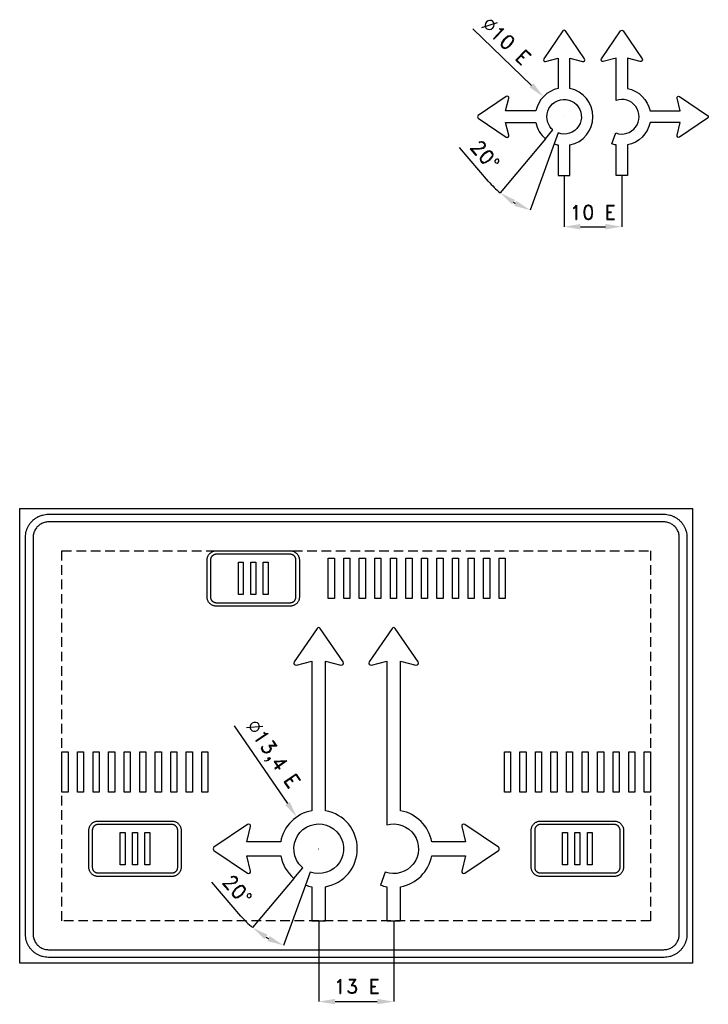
# Model space of a CAD drawing. Header units: millimetres. Extents: x 951 to 12865, y 1589 to 7376.
# Tile 1 of 2: x 951 to 4532, y 2254 to 7376. Entities that reach past the tile are written whole.
import ezdxf

# ---------------------------------------------------------------- set-up
doc = ezdxf.new("R2010")
doc.units = ezdxf.units.MM
doc.header["$LTSCALE"] = 5
doc.linetypes.add('ČÁRKOVANÁX2', pattern=[1.5, 1, -0.5])
doc.layers.add('Kóty', color=2, linetype='Continuous')
doc.layers.add('Značka', color=7, linetype='Continuous')
doc.styles.get("Standard").update_dxf_attribs({"font": 'romand.shx', "height": 75})
doc.dimstyles.get("Standard").update_dxf_attribs({"dimtxt": 75, "dimasz": 85, "dimexe": 0.18, "dimexo": 0.0625, "dimgap": 37.5, "dimtad": 1, "dimdec": 0, "dimzin": 0, "dimdsep": 46, "dimtxsty": 'Standard', "dimcen": 0.09, "dimadec": 0, "dimazin": 0, "dimtfac": 1, "dimtdec": 0, "dimtofl": 0, "dimtmove": 0, "dimatfit": 3, "dimfxl": 1, "dimtolj": 1, "dimtzin": 0, "dimarcsym": 0})

# ---------------------------------------------------------------- blocks, each defined once
blk = doc.blocks.new('*D11')
at = {"layer": 'Defpoints', "color": 0, "transparency": 16777216}
for p in [(2423.1, 2964.1), (2461.9, 2941.7), (2376.8, 2909), (2437.3, 2874.1), (2266, 2585)]:
    blk.add_point(p, dxfattribs=at)
at = {"layer": 'Kóty', "color": 0, "lineweight": -2, "transparency": 16777216}
for p, q in [((2101.7, 2712.9), (1949.7, 2888.4)), ((2376.8, 2908.9), (2162.1, 2653.1)), ((2437.3, 2874), (2323, 2560.2))]:
    blk.add_line(p, q, dxfattribs=at)
for start, end in [(220.8848, 230), (239.1152, 240.8848)]:
    blk.add_arc((2506, 3062.9), 534.9, start, end, dxfattribs=at)
at = {"layer": 'Kóty', "color": 0, "transparency": 16777216}
for points in [[(2223.3, 2592.4), (2239.7, 2615.5), (2162.2, 2653.2)], [(2251.7, 2608.6), (2239.9, 2582.8), (2323.1, 2560.4)]]:
    blk.add_solid(points, dxfattribs=at)
at = {"layer": 'Kóty', "color": 0, "transparency": 16777216, "insert": (2082.4, 2849.7), "char_height": 75, "attachment_point": 5, "rotation": 310.8848}
blk.add_mtext('\\A1;20°', dxfattribs=at)
blk = doc.blocks.new('*D12')
at = {"layer": 'Defpoints', "color": 0, "transparency": 16777216}
for p in [(3724.5, 6801.9), (3751.5, 6786.2), (3685.9, 6755.9), (3731, 6729.9), (3550.3, 6408.8)]:
    blk.add_point(p, dxfattribs=at)
at = {"layer": 'Kóty', "color": 0, "lineweight": -2, "transparency": 16777216}
for p, q in [((3389.6, 6534.5), (3238.6, 6710.9)), ((3685.9, 6755.9), (3449.9, 6474.6)), ((3731, 6729.8), (3605.4, 6384.8))]:
    blk.add_line(p, q, dxfattribs=at)
for start, end in [(220.57, 230), (239.43, 240.57)]:
    blk.add_arc((3782.3, 6870.8), 517, start, end, dxfattribs=at)
at = {"layer": 'Kóty', "color": 0, "transparency": 16777216}
for points in [[(3511.2, 6414.1), (3527.5, 6437.2), (3450, 6474.7)], [(3534.2, 6433.4), (3522.4, 6407.6), (3605.5, 6385)]]:
    blk.add_solid(points, dxfattribs=at)
at = {"layer": 'Kóty', "color": 0, "transparency": 16777216, "insert": (3371.1, 6671.5), "char_height": 75, "attachment_point": 5, "rotation": 310.57}
blk.add_mtext('\\A1;20°', dxfattribs=at)

msp = doc.modelspace()

# ---------------------------------------------------------------- linework, layer by layer
at = {"layer": 'Kóty'}
for p, q in [((3307.6, 7328.3), (3613.1, 7033.9)), ((3782.2, 6870.8), (3782.4, 6870.8)), ((3782.3, 6870.7), (3782.3, 6870.9)), ((3782.3, 6564.8), (3782.3, 6298.6)), ((4082.3, 6564.8), (4082.3, 6298.6)), ((3867.3, 6298.8), (3997.3, 6298.8)), ((2066.2, 3702.6), (2343.6, 3298.3)), ((2505.9, 3062.9), (2506.1, 3062.9)), ((2506, 3062.9), (2506, 3063)), ((2506, 2687.9), (2506, 2267.8)), ((2896, 2687.9), (2896, 2267.8)), ((2591, 2267.9), (2811, 2267.9))]:
    msp.add_line(p, q, dxfattribs=at)
for points in [[(3622.9, 7044.1), (3603.3, 7023.7), (3674.3, 6974.9)], [(3867.3, 6313), (3867.3, 6284.6), (3782.3, 6298.8)], [(3997.3, 6313), (3997.3, 6284.6), (4082.3, 6298.8)], [(2355.3, 3306.4), (2331.9, 3290.3), (2391.9, 3228.4)], [(2591, 2282.1), (2591, 2253.8), (2506, 2267.9)], [(2811, 2282.1), (2811, 2253.8), (2896, 2267.9)]]:
    msp.add_solid(points, dxfattribs=at)
at = {"layer": 'Značka', "color": 5}
for points in [[(3697.5, 6840.8, -4.461964), (3751.5, 6786.2), (3731, 6729.9, 0.036944), (3752.3, 6723.8), (3752.3, 6564.8), (3812.3, 6564.8), (3812.3, 6723.8, 0.816497), (3812.3, 7017.8), (3812.3, 7175.1), (3878.8, 7158.2, 0.689385), (3888, 7171.3), (3789.4, 7317, 0.530846), (3775.2, 7317), (3676.7, 7171.3, 0.689385), (3685.9, 7158.2), (3752.3, 7175.1), (3752.3, 7017.8, 0.300614), (3635.4, 6900.8), (3478, 6900.8), (3494.9, 6967.3, 0.689385), (3481.8, 6976.5), (3336.1, 6877.9, 0.530846), (3336.1, 6863.7), (3481.8, 6765.1, 0.689385), (3494.9, 6774.4), (3478, 6840.8), (3635.4, 6840.8), (3635.4, 6840.8, 0.16942), (3685.9, 6755.9), (3724.5, 6801.9, -0.134), (3697.5, 6840.8)], [(1101, 2497.9), (1100.5, 2497.9), (1100.1, 2498, -0.03218), (1084.6, 2499, -0.035443), (1069.4, 2502.2, -0.036267), (1054.6, 2507.2, -0.034421), (1040.7, 2514.2, -0.033721), (1027.8, 2522.8, -0.034085), (1016.2, 2533.1, -0.034209), (1005.9, 2544.7, -0.034229), (997.3, 2557.7, -0.034044), (990.3, 2571.6, -0.033412), (985.3, 2586.3, -0.034127), (982.1, 2601.5, -0.036745), (981, 2617), (981, 2617.5), (981, 2617.9), (981, 4682.9), (981, 4683.4), (981, 4683.9, -0.03218), (982.1, 4699.4, -0.035443), (985.3, 4714.6, -0.036267), (990.3, 4729.3, -0.034421), (997.3, 4743.2, -0.033721), (1005.9, 4756.2, -0.034085), (1016.2, 4767.8, -0.034209), (1027.8, 4778.1, -0.034229), (1040.7, 4786.7, -0.034044), (1054.6, 4793.7, -0.033412), (1069.4, 4798.7, -0.034127), (1084.6, 4801.9, -0.036745), (1100.1, 4802.9), (1100.5, 4802.9), (1101, 4802.9), (4301, 4802.9), (4301.5, 4802.9), (4302, 4802.9, -0.03218), (4317.5, 4801.9, -0.035443), (4332.7, 4798.7, -0.036267), (4347.4, 4793.7, -0.034421), (4361.3, 4786.7, -0.033721), (4374.2, 4778.1, -0.034085), (4385.9, 4767.8, -0.034209), (4396.2, 4756.2, -0.034229), (4404.8, 4743.2, -0.034044), (4411.7, 4729.3, -0.033412), (4416.8, 4714.6, -0.034127), (4420, 4699.4, -0.036745), (4421, 4683.9), (4421, 4683.4), (4421, 4682.9), (4421, 2617.9), (4421, 2617.5), (4421, 2617, -0.03218), (4419.9, 2601.5, -0.035443), (4416.8, 2586.3, -0.036267), (4411.8, 2571.6, -0.034421), (4404.8, 2557.7, -0.033721), (4396.2, 2544.7, -0.034085), (4385.9, 2533.1, -0.034209), (4374.2, 2522.8, -0.034229), (4361.3, 2514.2, -0.034044), (4347.4, 2507.2, -0.033412), (4332.7, 2502.2, -0.034127), (4317.4, 2499, -0.036745), (4302, 2498), (4301.5, 2497.9), (4301, 2497.9), (1101, 2497.9)], [(1101, 2537.9), (4301, 2537.9), (4301.3, 2537.9), (4301.6, 2537.9, 0.03218), (4312, 2538.7, 0.035443), (4322.1, 2540.8, 0.036267), (4331.9, 2544.1, 0.034421), (4341.2, 2548.8, 0.033721), (4349.8, 2554.5, 0.034085), (4357.6, 2561.4, 0.034209), (4364.5, 2569.1, 0.034229), (4370.2, 2577.8, 0.034044), (4374.8, 2587, 0.033412), (4378.2, 2596.8, 0.034127), (4380.3, 2607, 0.036745), (4381, 2617.3), (4381, 2617.6), (4381, 2617.9), (4381, 4682.9), (4381, 4683.3), (4381, 4683.6, 0.03218), (4380.3, 4693.9, 0.035443), (4378.2, 4704.1, 0.036267), (4374.9, 4713.9, 0.034421), (4370.2, 4723.1, 0.033721), (4364.4, 4731.8, 0.034085), (4357.6, 4739.5, 0.034209), (4349.8, 4746.4, 0.034229), (4341.2, 4752.1, 0.034044), (4331.9, 4756.8, 0.033412), (4322.1, 4760.1, 0.034127), (4312, 4762.3, 0.036745), (4301.6, 4762.9), (4301.3, 4762.9), (4301, 4762.9), (1101, 4762.9), (1100.7, 4762.9), (1100.4, 4762.9, 0.03218), (1090.1, 4762.2, 0.035443), (1079.9, 4760.1, 0.036267), (1070.1, 4756.8, 0.034421), (1060.8, 4752.1, 0.033721), (1052.2, 4746.4, 0.034085), (1044.5, 4739.5, 0.034209), (1037.6, 4731.8, 0.034229), (1031.8, 4723.1, 0.034044), (1027.2, 4713.9, 0.033412), (1023.9, 4704.1, 0.034127), (1021.7, 4693.9, 0.036745), (1021, 4683.6), (1021, 4683.3), (1021, 4682.9), (1021, 2617.9), (1021, 2617.6), (1021, 2617.3, 0.03218), (1021.7, 2607, 0.035443), (1023.9, 2596.8, 0.036267), (1027.2, 2587, 0.034421), (1031.8, 2577.8, 0.033721), (1037.6, 2569.1, 0.034085), (1044.5, 2561.4, 0.034209), (1052.2, 2554.5, 0.034229), (1060.8, 2548.8, 0.034044), (1070.1, 2544.1, 0.033412), (1079.9, 2540.8, 0.034127), (1090.1, 2538.6, 0.036745), (1100.4, 2537.9), (1100.7, 2537.9), (1101, 2537.9)], [(1973.6, 4324.9), (1973.4, 4324.9), (1973.2, 4324.9, -0.03218), (1967, 4325.4, -0.035443), (1960.9, 4326.6, -0.036267), (1955, 4328.6, -0.034421), (1949.4, 4331.4, -0.033721), (1944.3, 4334.9, -0.034085), (1939.6, 4339, -0.034209), (1935.5, 4343.7, -0.034229), (1932, 4348.8, -0.034044), (1929.3, 4354.4, -0.033412), (1927.3, 4360.3, -0.034127), (1926, 4366.4, -0.036745), (1925.6, 4372.6), (1925.6, 4372.8), (1925.6, 4372.9), (1925.6, 4564.9), (1925.6, 4565.1), (1925.6, 4565.3, -0.03218), (1926, 4571.5, -0.035443), (1927.3, 4577.6, -0.036267), (1929.2, 4583.5, -0.034421), (1932, 4589.1, -0.033721), (1935.5, 4594.2, -0.034085), (1939.6, 4598.9, -0.034209), (1944.3, 4603, -0.034229), (1949.4, 4606.5, -0.034044), (1955, 4609.2, -0.033412), (1960.9, 4611.2, -0.034127), (1967, 4612.5, -0.036745), (1973.2, 4612.9), (1973.4, 4612.9), (1973.6, 4612.9), (2357.6, 4612.9), (2357.7, 4612.9), (2357.9, 4612.9, -0.03218), (2364.1, 4612.5, -0.035443), (2370.2, 4611.2, -0.036267), (2376.1, 4609.3, -0.034421), (2381.7, 4606.5, -0.033721), (2386.8, 4603, -0.034085), (2391.5, 4598.9, -0.034209), (2395.6, 4594.2, -0.034229), (2399.1, 4589.1, -0.034044), (2401.8, 4583.5, -0.033412), (2403.8, 4577.6, -0.034127), (2405.1, 4571.5, -0.036745), (2405.5, 4565.3), (2405.5, 4565.1), (2405.5, 4564.9), (2405.5, 4372.9), (2405.5, 4372.8), (2405.5, 4372.6, -0.03218), (2405.1, 4366.4, -0.035443), (2403.8, 4360.3, -0.036267), (2401.9, 4354.4, -0.034421), (2399.1, 4348.8, -0.033721), (2395.6, 4343.7, -0.034085), (2391.5, 4339, -0.034209), (2386.8, 4334.9, -0.034229), (2381.7, 4331.4, -0.034044), (2376.1, 4328.7, -0.033412), (2370.2, 4326.6, -0.034127), (2364.1, 4325.4, -0.036745), (2357.9, 4324.9), (2357.7, 4324.9), (2357.6, 4324.9), (1973.6, 4324.9)], [(1973.6, 4342.9), (2357.6, 4342.9), (2357.7, 4342.9), (2357.8, 4342.9, 0.03218), (2361.7, 4343.2, 0.035443), (2365.5, 4344, 0.036267), (2369.1, 4345.3, 0.034421), (2372.6, 4347, 0.033721), (2375.9, 4349.2, 0.034085), (2378.8, 4351.7, 0.034209), (2381.3, 4354.6, 0.034229), (2383.5, 4357.9, 0.034044), (2385.2, 4361.4, 0.033412), (2386.5, 4365, 0.034127), (2387.3, 4368.8, 0.036745), (2387.5, 4372.7), (2387.5, 4372.8), (2387.5, 4372.9), (2387.5, 4564.9), (2387.5, 4565.1), (2387.5, 4565.2, 0.03218), (2387.3, 4569.1, 0.035443), (2386.5, 4572.9, 0.036267), (2385.2, 4576.5, 0.034421), (2383.5, 4580, 0.033721), (2381.3, 4583.2, 0.034085), (2378.8, 4586.2, 0.034209), (2375.9, 4588.7, 0.034229), (2372.6, 4590.9, 0.034044), (2369.1, 4592.6, 0.033412), (2365.5, 4593.9, 0.034127), (2361.7, 4594.7, 0.036745), (2357.8, 4594.9), (2357.7, 4594.9), (2357.6, 4594.9), (1973.6, 4594.9), (1973.4, 4594.9), (1973.3, 4594.9, 0.03218), (1969.4, 4594.7, 0.035443), (1965.6, 4593.9, 0.036267), (1962, 4592.6, 0.034421), (1958.5, 4590.9, 0.033721), (1955.2, 4588.7, 0.034085), (1952.3, 4586.2, 0.034209), (1949.8, 4583.2, 0.034229), (1947.6, 4580, 0.034044), (1945.9, 4576.5, 0.033412), (1944.6, 4572.9, 0.034127), (1943.8, 4569.1, 0.036745), (1943.6, 4565.2), (1943.6, 4565.1), (1943.6, 4564.9), (1943.6, 4372.9), (1943.6, 4372.8), (1943.6, 4372.7, 0.03218), (1943.8, 4368.8, 0.035443), (1944.6, 4365, 0.036267), (1945.9, 4361.3, 0.034421), (1947.6, 4357.9, 0.033721), (1949.8, 4354.6, 0.034085), (1952.3, 4351.7, 0.034209), (1955.2, 4349.2, 0.034229), (1958.5, 4347, 0.034044), (1962, 4345.3, 0.033412), (1965.6, 4344, 0.034127), (1969.4, 4343.2, 0.036745), (1973.3, 4342.9), (1973.4, 4342.9), (1973.6, 4342.9)], [(2860, 3186.8, -1.37897), (2851.9, 2941.7), (2827.3, 2874.1, 0.042273), (2860, 2865.2), (2860, 2687.9), (2932, 2687.9), (2932, 2865.2, 0.312254), (3093.8, 3026.9), (3270.2, 3026.9), (3249.9, 2947.2, 0.689385), (3265.6, 2936.1), (3440.5, 3054.4, 0.530846), (3440.5, 3071.5), (3265.6, 3189.8, 0.689385), (3249.9, 3178.7), (3270.2, 3098.9), (3093.8, 3098.9, 0.312254), (2932, 3260.7), (2932, 4039.1), (3011.8, 4018.8, 0.689385), (3022.8, 4034.6), (2904.5, 4209.4, 0.530846), (2887.5, 4209.4), (2769.2, 4034.6, 0.689385), (2780.3, 4018.8), (2860, 4039.1), (2860, 3186.8)], [(1358.7, 2918.9), (1358.5, 2918.9), (1358.3, 2918.9, -0.03218), (1352.1, 2919.4, -0.035443), (1346, 2920.6, -0.036267), (1340.1, 2922.6, -0.034421), (1334.6, 2925.4, -0.033721), (1329.4, 2928.9, -0.034085), (1324.7, 2933, -0.034209), (1320.6, 2937.7, -0.034229), (1317.2, 2942.8, -0.034044), (1314.4, 2948.4, -0.033412), (1312.4, 2954.3, -0.034127), (1311.1, 2960.4, -0.036745), (1310.7, 2966.6), (1310.7, 2966.8), (1310.7, 2966.9), (1310.7, 3158.9), (1310.7, 3159.1), (1310.7, 3159.3, -0.03218), (1311.1, 3165.5, -0.035443), (1312.4, 3171.6, -0.036267), (1314.4, 3177.5, -0.034421), (1317.2, 3183.1, -0.033721), (1320.6, 3188.2, -0.034085), (1324.7, 3192.9, -0.034209), (1329.4, 3197, -0.034229), (1334.6, 3200.5, -0.034044), (1340.1, 3203.2, -0.033412), (1346, 3205.2, -0.034127), (1352.1, 3206.5, -0.036745), (1358.3, 3206.9), (1358.5, 3206.9), (1358.7, 3206.9), (1742.7, 3206.9), (1742.8, 3206.9), (1743, 3206.9, -0.03218), (1749.2, 3206.5, -0.035443), (1755.3, 3205.2, -0.036267), (1761.2, 3203.3, -0.034421), (1766.8, 3200.5, -0.033721), (1771.9, 3197, -0.034085), (1776.6, 3192.9, -0.034209), (1780.7, 3188.2, -0.034229), (1784.2, 3183.1, -0.034044), (1786.9, 3177.5, -0.033412), (1789, 3171.6, -0.034127), (1790.2, 3165.5, -0.036745), (1790.7, 3159.3), (1790.7, 3159.1), (1790.7, 3158.9), (1790.7, 2966.9), (1790.7, 2966.8), (1790.7, 2966.6, -0.03218), (1790.2, 2960.4, -0.035443), (1789, 2954.3, -0.036267), (1787, 2948.4, -0.034421), (1784.2, 2942.8, -0.033721), (1780.7, 2937.7, -0.034085), (1776.6, 2933, -0.034209), (1771.9, 2928.9, -0.034229), (1766.8, 2925.4, -0.034044), (1761.2, 2922.7, -0.033412), (1755.3, 2920.6, -0.034127), (1749.2, 2919.4, -0.036745), (1743, 2918.9), (1742.8, 2918.9), (1742.7, 2918.9), (1358.7, 2918.9)], [(1358.7, 2918.9), (1358.5, 2918.9), (1358.3, 2918.9, -0.03218), (1352.1, 2919.4, -0.035443), (1346, 2920.6, -0.036267), (1340.1, 2922.6, -0.034421), (1334.6, 2925.4, -0.033721), (1329.4, 2928.9, -0.034085), (1324.7, 2933, -0.034209), (1320.6, 2937.7, -0.034229), (1317.2, 2942.8, -0.034044), (1314.4, 2948.4, -0.033412), (1312.4, 2954.3, -0.034127), (1311.1, 2960.4, -0.036745), (1310.7, 2966.6), (1310.7, 2966.8), (1310.7, 2966.9), (1310.7, 3158.9), (1310.7, 3159.1), (1310.7, 3159.3, -0.03218), (1311.1, 3165.5, -0.035443), (1312.4, 3171.6, -0.036267), (1314.4, 3177.5, -0.034421), (1317.2, 3183.1, -0.033721), (1320.6, 3188.2, -0.034085), (1324.7, 3192.9, -0.034209), (1329.4, 3197, -0.034229), (1334.6, 3200.5, -0.034044), (1340.1, 3203.2, -0.033412), (1346, 3205.2, -0.034127), (1352.1, 3206.5, -0.036745), (1358.3, 3206.9), (1358.5, 3206.9), (1358.7, 3206.9), (1742.7, 3206.9), (1742.8, 3206.9), (1743, 3206.9, -0.03218), (1749.2, 3206.5, -0.035443), (1755.3, 3205.2, -0.036267), (1761.2, 3203.3, -0.034421), (1766.8, 3200.5, -0.033721), (1771.9, 3197, -0.034085), (1776.6, 3192.9, -0.034209), (1780.7, 3188.2, -0.034229), (1784.2, 3183.1, -0.034044), (1786.9, 3177.5, -0.033412), (1789, 3171.6, -0.034127), (1790.2, 3165.5, -0.036745), (1790.7, 3159.3), (1790.7, 3159.1), (1790.7, 3158.9), (1790.7, 2966.9), (1790.7, 2966.8), (1790.7, 2966.6, -0.03218), (1790.2, 2960.4, -0.035443), (1789, 2954.3, -0.036267), (1787, 2948.4, -0.034421), (1784.2, 2942.8, -0.033721), (1780.7, 2937.7, -0.034085), (1776.6, 2933, -0.034209), (1771.9, 2928.9, -0.034229), (1766.8, 2925.4, -0.034044), (1761.2, 2922.7, -0.033412), (1755.3, 2920.6, -0.034127), (1749.2, 2919.4, -0.036745), (1743, 2918.9), (1742.8, 2918.9), (1742.7, 2918.9), (1358.7, 2918.9)], [(1358.7, 2936.9), (1742.7, 2936.9), (1742.8, 2936.9), (1742.9, 2936.9, 0.03218), (1746.8, 2937.2, 0.035443), (1750.6, 2938, 0.036267), (1754.3, 2939.3, 0.034421), (1757.7, 2941, 0.033721), (1761, 2943.2, 0.034085), (1763.9, 2945.7, 0.034209), (1766.4, 2948.6, 0.034229), (1768.6, 2951.9, 0.034044), (1770.3, 2955.4, 0.033412), (1771.6, 2959, 0.034127), (1772.4, 2962.8, 0.036745), (1772.7, 2966.7), (1772.7, 2966.8), (1772.7, 2966.9), (1772.7, 3158.9), (1772.7, 3159.1), (1772.7, 3159.2, 0.03218), (1772.4, 3163.1, 0.035443), (1771.6, 3166.9, 0.036267), (1770.4, 3170.5, 0.034421), (1768.6, 3174, 0.033721), (1766.4, 3177.2, 0.034085), (1763.9, 3180.2, 0.034209), (1761, 3182.7, 0.034229), (1757.7, 3184.9, 0.034044), (1754.3, 3186.6, 0.033412), (1750.6, 3187.9, 0.034127), (1746.8, 3188.7, 0.036745), (1742.9, 3188.9), (1742.8, 3188.9), (1742.7, 3188.9), (1358.7, 3188.9), (1358.5, 3188.9), (1358.4, 3188.9, 0.03218), (1354.6, 3188.7, 0.035443), (1350.7, 3187.9, 0.036267), (1347.1, 3186.6, 0.034421), (1343.6, 3184.9, 0.033721), (1340.4, 3182.7, 0.034085), (1337.4, 3180.2, 0.034209), (1334.9, 3177.2, 0.034229), (1332.7, 3174, 0.034044), (1331, 3170.5, 0.033412), (1329.7, 3166.9, 0.034127), (1328.9, 3163.1, 0.036745), (1328.7, 3159.2), (1328.7, 3159.1), (1328.7, 3158.9), (1328.7, 2966.9), (1328.7, 2966.8), (1328.7, 2966.7, 0.03218), (1328.9, 2962.8, 0.035443), (1329.7, 2959, 0.036267), (1331, 2955.3, 0.034421), (1332.7, 2951.9, 0.033721), (1334.9, 2948.6, 0.034085), (1337.4, 2945.7, 0.034209), (1340.4, 2943.2, 0.034229), (1343.6, 2941, 0.034044), (1347.1, 2939.3, 0.033412), (1350.7, 2938, 0.034127), (1354.6, 2937.2, 0.036745), (1358.4, 2936.9), (1358.5, 2936.9), (1358.7, 2936.9)], [(1358.7, 2936.9), (1742.7, 2936.9), (1742.8, 2936.9), (1742.9, 2936.9, 0.03218), (1746.8, 2937.2, 0.035443), (1750.6, 2938, 0.036267), (1754.3, 2939.3, 0.034421), (1757.7, 2941, 0.033721), (1761, 2943.2, 0.034085), (1763.9, 2945.7, 0.034209), (1766.4, 2948.6, 0.034229), (1768.6, 2951.9, 0.034044), (1770.3, 2955.4, 0.033412), (1771.6, 2959, 0.034127), (1772.4, 2962.8, 0.036745), (1772.7, 2966.7), (1772.7, 2966.8), (1772.7, 2966.9), (1772.7, 3158.9), (1772.7, 3159.1), (1772.7, 3159.2, 0.03218), (1772.4, 3163.1, 0.035443), (1771.6, 3166.9, 0.036267), (1770.4, 3170.5, 0.034421), (1768.6, 3174, 0.033721), (1766.4, 3177.2, 0.034085), (1763.9, 3180.2, 0.034209), (1761, 3182.7, 0.034229), (1757.7, 3184.9, 0.034044), (1754.3, 3186.6, 0.033412), (1750.6, 3187.9, 0.034127), (1746.8, 3188.7, 0.036745), (1742.9, 3188.9), (1742.8, 3188.9), (1742.7, 3188.9), (1358.7, 3188.9), (1358.5, 3188.9), (1358.4, 3188.9, 0.03218), (1354.6, 3188.7, 0.035443), (1350.7, 3187.9, 0.036267), (1347.1, 3186.6, 0.034421), (1343.6, 3184.9, 0.033721), (1340.4, 3182.7, 0.034085), (1337.4, 3180.2, 0.034209), (1334.9, 3177.2, 0.034229), (1332.7, 3174, 0.034044), (1331, 3170.5, 0.033412), (1329.7, 3166.9, 0.034127), (1328.9, 3163.1, 0.036745), (1328.7, 3159.2), (1328.7, 3159.1), (1328.7, 3158.9), (1328.7, 2966.9), (1328.7, 2966.8), (1328.7, 2966.7, 0.03218), (1328.9, 2962.8, 0.035443), (1329.7, 2959, 0.036267), (1331, 2955.3, 0.034421), (1332.7, 2951.9, 0.033721), (1334.9, 2948.6, 0.034085), (1337.4, 2945.7, 0.034209), (1340.4, 2943.2, 0.034229), (1343.6, 2941, 0.034044), (1347.1, 2939.3, 0.033412), (1350.7, 2938, 0.034127), (1354.6, 2937.2, 0.036745), (1358.4, 2936.9), (1358.5, 2936.9), (1358.7, 2936.9)], [(3659.4, 2918.9), (3659.2, 2918.9), (3659, 2918.9, -0.03218), (3652.8, 2919.4, -0.035443), (3646.7, 2920.6, -0.036267), (3640.8, 2922.6, -0.034421), (3635.3, 2925.4, -0.033721), (3630.1, 2928.9, -0.034085), (3625.4, 2933, -0.034209), (3621.3, 2937.7, -0.034229), (3617.9, 2942.8, -0.034044), (3615.1, 2948.4, -0.033412), (3613.1, 2954.3, -0.034127), (3611.8, 2960.4, -0.036745), (3611.4, 2966.6), (3611.4, 2966.8), (3611.4, 2966.9), (3611.4, 3158.9), (3611.4, 3159.1), (3611.4, 3159.3, -0.03218), (3611.8, 3165.5, -0.035443), (3613.1, 3171.6, -0.036267), (3615.1, 3177.5, -0.034421), (3617.9, 3183.1, -0.033721), (3621.3, 3188.2, -0.034085), (3625.4, 3192.9, -0.034209), (3630.1, 3197, -0.034229), (3635.3, 3200.5, -0.034044), (3640.8, 3203.2, -0.033412), (3646.7, 3205.2, -0.034127), (3652.8, 3206.5, -0.036745), (3659, 3206.9), (3659.2, 3206.9), (3659.4, 3206.9), (4043.4, 3206.9), (4043.6, 3206.9), (4043.8, 3206.9, -0.03218), (4050, 3206.5, -0.035443), (4056, 3205.2, -0.036267), (4061.9, 3203.3, -0.034421), (4067.5, 3200.5, -0.033721), (4072.7, 3197, -0.034085), (4077.3, 3192.9, -0.034209), (4081.4, 3188.2, -0.034229), (4084.9, 3183.1, -0.034044), (4087.7, 3177.5, -0.033412), (4089.7, 3171.6, -0.034127), (4091, 3165.5, -0.036745), (4091.4, 3159.3), (4091.4, 3159.1), (4091.4, 3158.9), (4091.4, 2966.9), (4091.4, 2966.8), (4091.4, 2966.6, -0.03218), (4090.9, 2960.4, -0.035443), (4089.7, 2954.3, -0.036267), (4087.7, 2948.4, -0.034421), (4084.9, 2942.8, -0.033721), (4081.4, 2937.7, -0.034085), (4077.3, 2933, -0.034209), (4072.7, 2928.9, -0.034229), (4067.5, 2925.4, -0.034044), (4061.9, 2922.7, -0.033412), (4056, 2920.6, -0.034127), (4050, 2919.4, -0.036745), (4043.8, 2918.9), (4043.6, 2918.9), (4043.4, 2918.9), (3659.4, 2918.9)], [(3659.4, 2918.9), (3659.2, 2918.9), (3659, 2918.9, -0.03218), (3652.8, 2919.4, -0.035443), (3646.7, 2920.6, -0.036267), (3640.8, 2922.6, -0.034421), (3635.3, 2925.4, -0.033721), (3630.1, 2928.9, -0.034085), (3625.4, 2933, -0.034209), (3621.3, 2937.7, -0.034229), (3617.9, 2942.8, -0.034044), (3615.1, 2948.4, -0.033412), (3613.1, 2954.3, -0.034127), (3611.8, 2960.4, -0.036745), (3611.4, 2966.6), (3611.4, 2966.8), (3611.4, 2966.9), (3611.4, 3158.9), (3611.4, 3159.1), (3611.4, 3159.3, -0.03218), (3611.8, 3165.5, -0.035443), (3613.1, 3171.6, -0.036267), (3615.1, 3177.5, -0.034421), (3617.9, 3183.1, -0.033721), (3621.3, 3188.2, -0.034085), (3625.4, 3192.9, -0.034209), (3630.1, 3197, -0.034229), (3635.3, 3200.5, -0.034044), (3640.8, 3203.2, -0.033412), (3646.7, 3205.2, -0.034127), (3652.8, 3206.5, -0.036745), (3659, 3206.9), (3659.2, 3206.9), (3659.4, 3206.9), (4043.4, 3206.9), (4043.6, 3206.9), (4043.8, 3206.9, -0.03218), (4050, 3206.5, -0.035443), (4056, 3205.2, -0.036267), (4061.9, 3203.3, -0.034421), (4067.5, 3200.5, -0.033721), (4072.7, 3197, -0.034085), (4077.3, 3192.9, -0.034209), (4081.4, 3188.2, -0.034229), (4084.9, 3183.1, -0.034044), (4087.7, 3177.5, -0.033412), (4089.7, 3171.6, -0.034127), (4091, 3165.5, -0.036745), (4091.4, 3159.3), (4091.4, 3159.1), (4091.4, 3158.9), (4091.4, 2966.9), (4091.4, 2966.8), (4091.4, 2966.6, -0.03218), (4090.9, 2960.4, -0.035443), (4089.7, 2954.3, -0.036267), (4087.7, 2948.4, -0.034421), (4084.9, 2942.8, -0.033721), (4081.4, 2937.7, -0.034085), (4077.3, 2933, -0.034209), (4072.7, 2928.9, -0.034229), (4067.5, 2925.4, -0.034044), (4061.9, 2922.7, -0.033412), (4056, 2920.6, -0.034127), (4050, 2919.4, -0.036745), (4043.8, 2918.9), (4043.6, 2918.9), (4043.4, 2918.9), (3659.4, 2918.9)], [(3659.4, 2936.9), (4043.4, 2936.9), (4043.5, 2936.9), (4043.6, 2936.9, 0.03218), (4047.5, 2937.2, 0.035443), (4051.3, 2938, 0.036267), (4055, 2939.3, 0.034421), (4058.4, 2941, 0.033721), (4061.7, 2943.2, 0.034085), (4064.6, 2945.7, 0.034209), (4067.2, 2948.6, 0.034229), (4069.3, 2951.9, 0.034044), (4071.1, 2955.4, 0.033412), (4072.3, 2959, 0.034127), (4073.1, 2962.8, 0.036745), (4073.4, 2966.7), (4073.4, 2966.8), (4073.4, 2966.9), (4073.4, 3158.9), (4073.4, 3159.1), (4073.4, 3159.2, 0.03218), (4073.1, 3163.1, 0.035443), (4072.3, 3166.9, 0.036267), (4071.1, 3170.5, 0.034421), (4069.3, 3174, 0.033721), (4067.2, 3177.2, 0.034085), (4064.6, 3180.2, 0.034209), (4061.7, 3182.7, 0.034229), (4058.4, 3184.9, 0.034044), (4055, 3186.6, 0.033412), (4051.3, 3187.9, 0.034127), (4047.5, 3188.7, 0.036745), (4043.6, 3188.9), (4043.5, 3188.9), (4043.4, 3188.9), (3659.4, 3188.9), (3659.3, 3188.9), (3659.1, 3188.9, 0.03218), (3655.3, 3188.7, 0.035443), (3651.5, 3187.9, 0.036267), (3647.8, 3186.6, 0.034421), (3644.3, 3184.9, 0.033721), (3641.1, 3182.7, 0.034085), (3638.2, 3180.2, 0.034209), (3635.6, 3177.2, 0.034229), (3633.4, 3174, 0.034044), (3631.7, 3170.5, 0.033412), (3630.4, 3166.9, 0.034127), (3629.6, 3163.1, 0.036745), (3629.4, 3159.2), (3629.4, 3159.1), (3629.4, 3158.9), (3629.4, 2966.9), (3629.4, 2966.8), (3629.4, 2966.7, 0.03218), (3629.7, 2962.8, 0.035443), (3630.4, 2959, 0.036267), (3631.7, 2955.3, 0.034421), (3633.4, 2951.9, 0.033721), (3635.6, 2948.6, 0.034085), (3638.2, 2945.7, 0.034209), (3641.1, 2943.2, 0.034229), (3644.3, 2941, 0.034044), (3647.8, 2939.3, 0.033412), (3651.5, 2938, 0.034127), (3655.3, 2937.2, 0.036745), (3659.1, 2936.9), (3659.3, 2936.9), (3659.4, 2936.9)], [(3659.4, 2936.9), (4043.4, 2936.9), (4043.5, 2936.9), (4043.6, 2936.9, 0.03218), (4047.5, 2937.2, 0.035443), (4051.3, 2938, 0.036267), (4055, 2939.3, 0.034421), (4058.4, 2941, 0.033721), (4061.7, 2943.2, 0.034085), (4064.6, 2945.7, 0.034209), (4067.2, 2948.6, 0.034229), (4069.3, 2951.9, 0.034044), (4071.1, 2955.4, 0.033412), (4072.3, 2959, 0.034127), (4073.1, 2962.8, 0.036745), (4073.4, 2966.7), (4073.4, 2966.8), (4073.4, 2966.9), (4073.4, 3158.9), (4073.4, 3159.1), (4073.4, 3159.2, 0.03218), (4073.1, 3163.1, 0.035443), (4072.3, 3166.9, 0.036267), (4071.1, 3170.5, 0.034421), (4069.3, 3174, 0.033721), (4067.2, 3177.2, 0.034085), (4064.6, 3180.2, 0.034209), (4061.7, 3182.7, 0.034229), (4058.4, 3184.9, 0.034044), (4055, 3186.6, 0.033412), (4051.3, 3187.9, 0.034127), (4047.5, 3188.7, 0.036745), (4043.6, 3188.9), (4043.5, 3188.9), (4043.4, 3188.9), (3659.4, 3188.9), (3659.3, 3188.9), (3659.1, 3188.9, 0.03218), (3655.3, 3188.7, 0.035443), (3651.5, 3187.9, 0.036267), (3647.8, 3186.6, 0.034421), (3644.3, 3184.9, 0.033721), (3641.1, 3182.7, 0.034085), (3638.2, 3180.2, 0.034209), (3635.6, 3177.2, 0.034229), (3633.4, 3174, 0.034044), (3631.7, 3170.5, 0.033412), (3630.4, 3166.9, 0.034127), (3629.6, 3163.1, 0.036745), (3629.4, 3159.2), (3629.4, 3159.1), (3629.4, 3158.9), (3629.4, 2966.9), (3629.4, 2966.8), (3629.4, 2966.7, 0.03218), (3629.7, 2962.8, 0.035443), (3630.4, 2959, 0.036267), (3631.7, 2955.3, 0.034421), (3633.4, 2951.9, 0.033721), (3635.6, 2948.6, 0.034085), (3638.2, 2945.7, 0.034209), (3641.1, 2943.2, 0.034229), (3644.3, 2941, 0.034044), (3647.8, 2939.3, 0.033412), (3651.5, 2938, 0.034127), (3655.3, 2937.2, 0.036745), (3659.1, 2936.9), (3659.3, 2936.9), (3659.4, 2936.9)]]:
    msp.add_lwpolyline(points, format="xyb", dxfattribs=at)
for points in [[(4229.3, 6900.8), (4386.6, 6900.8), (4369.7, 6967.3, -0.689385), (4382.8, 6976.5), (4528.6, 6877.9, -0.530846), (4528.6, 6863.7), (4382.8, 6765.1, -0.689385), (4369.7, 6774.4), (4386.6, 6840.8), (4229.3, 6840.8, -0.300614), (4112.3, 6723.8), (4112.3, 6564.8), (4052.3, 6564.8), (4052.3, 6723.8, -0.036944), (4031, 6729.9), (4051.5, 6786.2, 1.421158), (4052.3, 6955.7), (4052.3, 7017.8), (4052.3, 7175.1), (3985.9, 7158.2, -0.689385), (3976.7, 7171.3), (4075.2, 7317, -0.530846), (4089.4, 7317), (4188, 7171.3, -0.689385), (4178.8, 7158.2), (4112.3, 7175.1), (4112.3, 7017.8, -0.300614)], [(2308.3, 3026.9, 0.174898), (2376.8, 2909), (2423.1, 2964.1, -0.148538), (2382.1, 3026.9, -4.18175), (2461.9, 2941.7), (2437.3, 2874.1, 0.042273), (2470, 2865.2), (2470, 2687.9), (2542, 2687.9), (2542, 2865.2, 0.834388), (2542, 3260.7), (2542, 4039.1), (2621.8, 4018.8, 0.689385), (2632.8, 4034.6), (2514.5, 4209.4, 0.530846), (2497.5, 4209.4), (2379.2, 4034.6, 0.689385), (2390.3, 4018.8), (2470, 4039.1), (2470, 3260.7, 0.312254), (2308.3, 3098.9), (2131.9, 3098.9), (2152.1, 3178.7, 0.689385), (2136.4, 3189.8), (1961.5, 3071.5, 0.530846), (1961.5, 3054.4), (2136.4, 2936.1, 0.689385), (2152.1, 2947.2), (2131.9, 3026.9)]]:
    msp.add_lwpolyline(points, format="xyb", close=True, dxfattribs=at)
for points in [[(951, 2467.9), (951, 4832.9), (4451, 4832.9), (4451, 2467.9), (951, 2467.9)], [(2555.6, 4364), (2555.6, 4573.9), (2587.4, 4573.9), (2587.4, 4364), (2555.6, 4364)], [(2636.4, 4364), (2636.4, 4573.9), (2668.2, 4573.9), (2668.2, 4364), (2636.4, 4364)], [(2717.2, 4364), (2717.2, 4573.9), (2749, 4573.9), (2749, 4364), (2717.2, 4364)], [(2798, 4364), (2798, 4573.9), (2829.9, 4573.9), (2829.9, 4364), (2798, 4364)], [(2878.9, 4364), (2878.9, 4573.9), (2910.7, 4573.9), (2910.7, 4364), (2878.9, 4364)], [(2959.7, 4364), (2959.7, 4573.9), (2991.5, 4573.9), (2991.5, 4364), (2959.7, 4364)], [(3040.5, 4364), (3040.5, 4573.9), (3072.3, 4573.9), (3072.3, 4364), (3040.5, 4364)], [(3121.3, 4364), (3121.3, 4573.9), (3153.2, 4573.9), (3153.2, 4364), (3121.3, 4364)], [(3202.2, 4364), (3202.2, 4573.9), (3234, 4573.9), (3234, 4364), (3202.2, 4364)], [(3283, 4364), (3283, 4573.9), (3314.8, 4573.9), (3314.8, 4364), (3283, 4364)], [(3363.8, 4364), (3363.8, 4573.9), (3395.7, 4573.9), (3395.7, 4364), (3363.8, 4364)], [(3444.7, 4364), (3444.7, 4573.9), (3476.5, 4573.9), (3476.5, 4364), (3444.7, 4364)], [(2088.2, 4385), (2088.2, 4552.9), (2113.6, 4552.9), (2113.6, 4385), (2088.2, 4385)], [(2152.8, 4385), (2152.8, 4552.9), (2178.3, 4552.9), (2178.3, 4385), (2152.8, 4385)], [(2217.5, 4385), (2217.5, 4552.9), (2242.9, 4552.9), (2242.9, 4385), (2217.5, 4385)], [(1171, 3356.9), (1171, 3566.9), (1202.8, 3566.9), (1202.8, 3356.9), (1171, 3356.9)], [(1251.8, 3356.9), (1251.8, 3566.9), (1283.7, 3566.9), (1283.7, 3356.9), (1251.8, 3356.9)], [(1332.7, 3356.9), (1332.7, 3566.9), (1364.5, 3566.9), (1364.5, 3356.9), (1332.7, 3356.9)], [(1413.5, 3356.9), (1413.5, 3566.9), (1445.3, 3566.9), (1445.3, 3356.9), (1413.5, 3356.9)], [(1494.3, 3356.9), (1494.3, 3566.9), (1526.2, 3566.9), (1526.2, 3356.9), (1494.3, 3356.9)], [(1575.2, 3356.9), (1575.2, 3566.9), (1607, 3566.9), (1607, 3356.9), (1575.2, 3356.9)], [(1656, 3356.9), (1656, 3566.9), (1687.8, 3566.9), (1687.8, 3356.9), (1656, 3356.9)], [(1736.8, 3356.9), (1736.8, 3566.9), (1768.6, 3566.9), (1768.6, 3356.9), (1736.8, 3356.9)], [(1817.6, 3356.9), (1817.6, 3566.9), (1849.5, 3566.9), (1849.5, 3356.9), (1817.6, 3356.9)], [(1898.5, 3356.9), (1898.5, 3566.9), (1930.3, 3566.9), (1930.3, 3356.9), (1898.5, 3356.9)], [(3471.7, 3356.9), (3471.7, 3566.9), (3503.6, 3566.9), (3503.6, 3356.9), (3471.7, 3356.9)], [(3552.6, 3356.9), (3552.6, 3566.9), (3584.4, 3566.9), (3584.4, 3356.9), (3552.6, 3356.9)], [(3633.4, 3356.9), (3633.4, 3566.9), (3665.2, 3566.9), (3665.2, 3356.9), (3633.4, 3356.9)], [(3714.2, 3356.9), (3714.2, 3566.9), (3746.1, 3566.9), (3746.1, 3356.9), (3714.2, 3356.9)], [(3795.1, 3356.9), (3795.1, 3566.9), (3826.9, 3566.9), (3826.9, 3356.9), (3795.1, 3356.9)], [(3875.9, 3356.9), (3875.9, 3566.9), (3907.7, 3566.9), (3907.7, 3356.9), (3875.9, 3356.9)], [(3956.7, 3356.9), (3956.7, 3566.9), (3988.5, 3566.9), (3988.5, 3356.9), (3956.7, 3356.9)], [(4037.5, 3356.9), (4037.5, 3566.9), (4069.4, 3566.9), (4069.4, 3356.9), (4037.5, 3356.9)], [(4118.4, 3356.9), (4118.4, 3566.9), (4150.2, 3566.9), (4150.2, 3356.9), (4118.4, 3356.9)], [(4199.2, 3356.9), (4199.2, 3566.9), (4231, 3566.9), (4231, 3356.9), (4199.2, 3356.9)], [(1473.3, 2979), (1473.3, 3146.9), (1498.7, 3146.9), (1498.7, 2979), (1473.3, 2979)], [(1473.3, 2979), (1473.3, 3146.9), (1498.7, 3146.9), (1498.7, 2979), (1473.3, 2979)], [(1537.9, 2979), (1537.9, 3146.9), (1563.4, 3146.9), (1563.4, 2979), (1537.9, 2979)], [(1537.9, 2979), (1537.9, 3146.9), (1563.4, 3146.9), (1563.4, 2979), (1537.9, 2979)], [(1602.6, 2979), (1602.6, 3146.9), (1628.1, 3146.9), (1628.1, 2979), (1602.6, 2979)], [(1602.6, 2979), (1602.6, 3146.9), (1628.1, 3146.9), (1628.1, 2979), (1602.6, 2979)], [(3774, 2979), (3774, 3146.9), (3799.4, 3146.9), (3799.4, 2979), (3774, 2979)], [(3774, 2979), (3774, 3146.9), (3799.4, 3146.9), (3799.4, 2979), (3774, 2979)], [(3838.6, 2979), (3838.6, 3146.9), (3864.1, 3146.9), (3864.1, 2979), (3838.6, 2979)], [(3838.6, 2979), (3838.6, 3146.9), (3864.1, 3146.9), (3864.1, 2979), (3838.6, 2979)], [(3903.3, 2979), (3903.3, 3146.9), (3928.8, 3146.9), (3928.8, 2979), (3903.3, 2979)], [(3903.3, 2979), (3903.3, 3146.9), (3928.8, 3146.9), (3928.8, 2979), (3903.3, 2979)]]:
    msp.add_lwpolyline(points, dxfattribs=at)
at = {"layer": 'Značka', "color": 6, "linetype": 'ČÁRKOVANÁX2', "ltscale": 10}
msp.add_lwpolyline([(1171, 2687.9), (1171, 4612.9), (4231, 4612.9), (4231, 2687.9)], close=True, dxfattribs=at)

# ---------------------------------------------------------------- texts
at = {"layer": 'Kóty', "insert": (3481.8, 7264.6), "char_height": 75, "width": 424.485, "attachment_point": 5, "rotation": 316.0577}
msp.add_mtext('\\A1;∅10 E', dxfattribs=at)
at = {"layer": 'Kóty', "insert": (3932.3, 6373.8), "char_height": 75, "attachment_point": 5}
msp.add_mtext('\\A1;10 E', dxfattribs=at)
at = {"layer": 'Kóty', "insert": (2260.7, 3550.5), "char_height": 75, "attachment_point": 5, "rotation": 304.6058}
msp.add_mtext('\\A1;∅13,4 E', dxfattribs=at)
at = {"layer": 'Kóty', "insert": (2704.6, 2346.8), "char_height": 75, "width": 960.731, "attachment_point": 5}
msp.add_mtext('\\A1;13 E', dxfattribs=at)

# ---------------------------------------------------------------- dimensions: what is measured, and where the dimension line sits
at = {"layer": 'Kóty'}
for base, line1, line2, picture, middle in [((3550.3, 6408.8), ((3751.5, 6786.2), (3731, 6729.9)), ((3685.9, 6755.9), (3724.5, 6801.9)), '*D12', (3371.1, 6671.5)), ((2266, 2585), ((2461.9, 2941.7), (2437.3, 2874.1)), ((2376.8, 2909), (2423.1, 2964.1)), '*D11', (2082.4, 2849.7))]:
    dim = msp.add_angular_dim_2l(base=base, line1=line1, line2=line2, dimstyle='Standard', dxfattribs=at)
    dim.commit()
    dim.dimension.update_dxf_attribs({"geometry": picture, "text_midpoint": middle})

doc.saveas('drawing.dxf')
